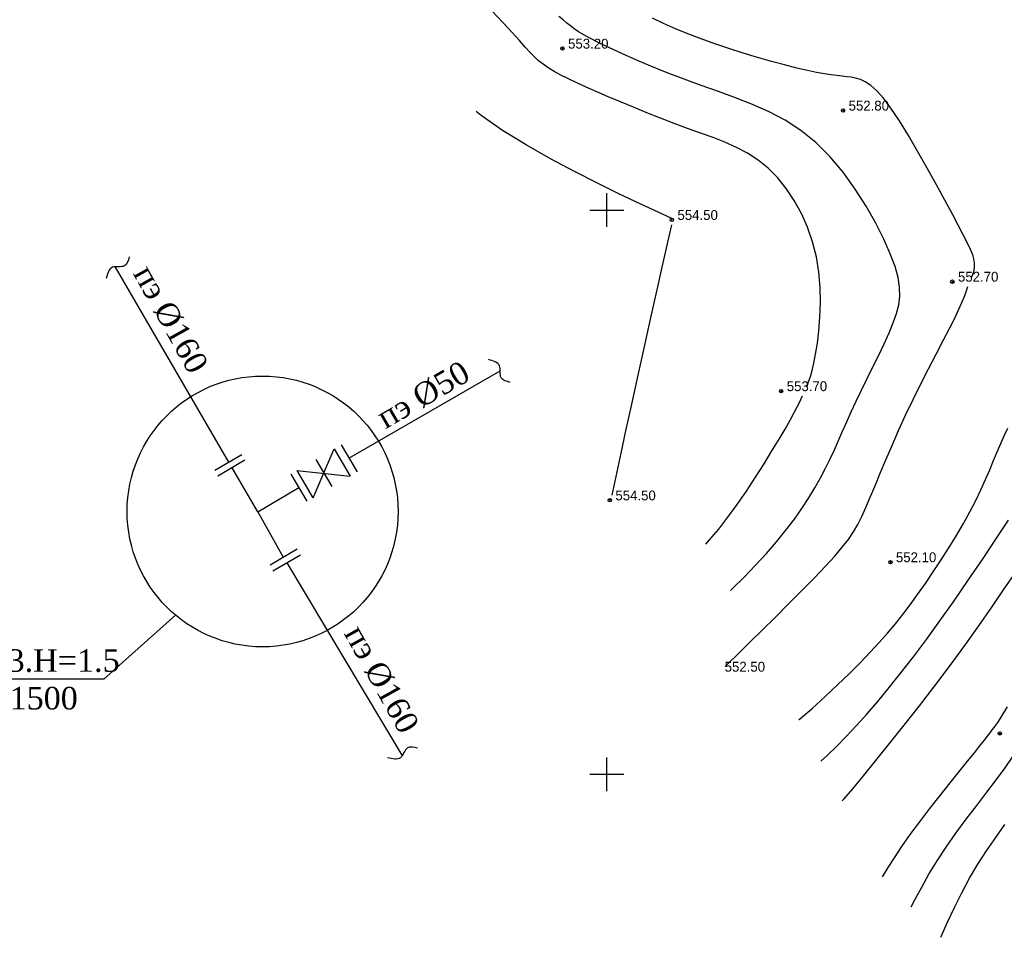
# Model space of a CAD drawing. Extents: x 0 to 361260, y 0 to 4201817.
# Tile 133 of 256: x 359998 to 360085, y 4200536 to 4200617. Entities that reach past the tile are written whole.
import ezdxf

# ---------------------------------------------------------------- set-up
doc = ezdxf.new("R2010")
doc.units = 0
doc.header["$LTSCALE"] = 0.5
doc.header["$MEASUREMENT"] = 0
doc.header["$PDMODE"] = 32
doc.header["$PDSIZE"] = 0.3
doc.linetypes.add('CONTI', pattern=[0])
for name, color, linetype in [('(0)', 7, 'Continuous'), ('(004) Точки рельефа', 7, 'Continuous'), ('GORIZDEFAULT', 32, 'CONTI'), ('PI_TTDEFAULT', 5, 'CONTI'), ('SETKR', 2, 'CONTI'), ('Водопровод 2', 7, 'Continuous'), ('ДЕТАЛИР', 1, 'Continuous'), ('Трасса', 10, 'Continuous')]:
    doc.layers.add(name, color=color, linetype=linetype)
doc.styles.add('D-431', font='txt')
doc.styles.add('LYUDA', font='romans.shx', dxfattribs={"oblique": 15, "height": 3})

# ---------------------------------------------------------------- blocks, each defined once
blk = doc.blocks.new('BL_333')
at = {"color": 0}
for p, q in [((0, -1.5), (0, 1.5)), ((-1.5, 0), (1.5, 0))]:
    blk.add_line(p, q, dxfattribs=at)

msp = doc.modelspace()

# ---------------------------------------------------------------- linework, layer by layer
at = {"layer": '(0)', "ltscale": 2}
for points in [[(360023.982, 4200574.489), (360025.84, 4200578.828)], [(360022.549, 4200576.916), (360027.26, 4200576.424)]]:
    msp.add_lwpolyline(points, dxfattribs=at)
at = {"layer": 'GORIZDEFAULT', "color": 32}
for points in [[(360067.74, 4200584.4, 553.5), (360067.88, 4200584.78, 553.5), (360068.03, 4200585.24, 553.5), (360068.19, 4200585.79, 553.5), (360068.34, 4200586.44, 553.5), (360068.49, 4200587.22, 553.5), (360068.65, 4200588.19, 553.5), (360068.78, 4200589.3, 553.5), (360068.88, 4200590.51, 553.5), (360068.92, 4200591.79, 553.5), (360068.9, 4200593.13, 553.5), (360068.78, 4200594.49, 553.5), (360068.57, 4200595.85, 553.5), (360068.23, 4200597.18, 553.5), (360067.79, 4200598.47, 553.5), (360067.25, 4200599.7, 553.5), (360066.61, 4200600.85, 553.5), (360065.9, 4200601.92, 553.5), (360065.12, 4200602.88, 553.5), (360064.29, 4200603.72, 553.5), (360063.4, 4200604.43, 553.5), (360062.47, 4200605.03, 553.5), (360061.49, 4200605.55, 553.5), (360060.47, 4200606, 553.5), (360059.41, 4200606.42, 553.5), (360058.3, 4200606.82, 553.5), (360057.16, 4200607.23, 553.5), (360055.97, 4200607.67, 553.5), (360054.77, 4200608.13, 553.5), (360053.56, 4200608.61, 553.5), (360052.37, 4200609.1, 553.5), (360051.22, 4200609.58, 553.5), (360050.13, 4200610.04, 553.5), (360049.11, 4200610.48, 553.5), (360048.18, 4200610.89, 553.5), (360047.35, 4200611.27, 553.5), (360046.6, 4200611.63, 553.5), (360045.93, 4200611.96, 553.5), (360045.33, 4200612.28, 553.5), (360044.81, 4200612.6, 553.5), (360044.36, 4200612.91, 553.5), (360043.96, 4200613.22, 553.5), (360043.59, 4200613.57, 553.5), (360043.21, 4200613.96, 553.5), (360042.78, 4200614.44, 553.5), (360042.26, 4200615.02, 553.5), (360041.62, 4200615.73, 553.5), (360040.81, 4200616.6, 553.5), (360039.83, 4200617.64, 553.5)], [(360060.944, 4200566.282, 553), (360061.15, 4200566.48, 553), (360062.16, 4200567.48, 553), (360063.16, 4200568.52, 553), (360064.14, 4200569.57, 553), (360065.04, 4200570.61, 553), (360065.87, 4200571.62, 553), (360066.62, 4200572.61, 553), (360067.29, 4200573.56, 553), (360067.89, 4200574.49, 553), (360068.43, 4200575.39, 553), (360068.92, 4200576.26, 553), (360069.37, 4200577.11, 553), (360069.78, 4200577.94, 553), (360070.16, 4200578.76, 553), (360070.53, 4200579.57, 553), (360070.89, 4200580.39, 553), (360071.27, 4200581.24, 553), (360071.66, 4200582.13, 553), (360072.1, 4200583.06, 553), (360072.57, 4200584.04, 553), (360073.07, 4200585.06, 553), (360073.58, 4200586.1, 553), (360074.09, 4200587.14, 553), (360074.57, 4200588.15, 553), (360075, 4200589.11, 553), (360075.37, 4200590.01, 553), (360075.66, 4200590.83, 553), (360075.86, 4200591.6, 553), (360075.96, 4200592.36, 553), (360075.94, 4200593.16, 553), (360075.8, 4200594.02, 553), (360075.53, 4200594.99, 553), (360075.11, 4200596.12, 553), (360074.54, 4200597.41, 553), (360073.82, 4200598.83, 553), (360072.97, 4200600.34, 553), (360072.01, 4200601.86, 553), (360070.93, 4200603.34, 553), (360069.76, 4200604.74, 553), (360068.51, 4200605.99, 553), (360067.19, 4200607.05, 553), (360065.8, 4200607.95, 553), (360064.37, 4200608.7, 553), (360062.9, 4200609.36, 553), (360061.4, 4200609.94, 553), (360059.88, 4200610.49, 553), (360058.36, 4200611.03, 553), (360056.84, 4200611.59, 553), (360055.35, 4200612.17, 553), (360053.91, 4200612.75, 553), (360052.57, 4200613.32, 553), (360051.33, 4200613.86, 553), (360050.23, 4200614.36, 553), (360049.3, 4200614.81, 553), (360048.55, 4200615.19, 553), (360047.96, 4200615.51, 553), (360047.49, 4200615.8, 553), (360047.11, 4200616.06, 553), (360046.78, 4200616.31, 553), (360046.47, 4200616.57, 553), (360046.14, 4200616.84, 553), (360045.76, 4200617.15, 553)], [(360082.34, 4200594.09, 552.5), (360082.44, 4200594.37, 552.5), (360082.53, 4200594.67, 552.5), (360082.57, 4200594.99, 552.5), (360082.57, 4200595.32, 552.5), (360082.52, 4200595.66, 552.5), (360082.41, 4200596.04, 552.5), (360082.22, 4200596.5, 552.5), (360081.96, 4200597.05, 552.5), (360081.61, 4200597.74, 552.5), (360081.16, 4200598.59, 552.5), (360080.61, 4200599.63, 552.5), (360079.95, 4200600.86, 552.5), (360079.2, 4200602.24, 552.5), (360078.39, 4200603.7, 552.5), (360077.56, 4200605.17, 552.5), (360076.73, 4200606.6, 552.5), (360075.92, 4200607.9, 552.5), (360075.17, 4200609.02, 552.5), (360074.5, 4200609.9, 552.5), (360073.91, 4200610.56, 552.5), (360073.38, 4200611.03, 552.5), (360072.9, 4200611.36, 552.5), (360072.46, 4200611.57, 552.5), (360072.04, 4200611.69, 552.5), (360071.65, 4200611.76, 552.5), (360071.25, 4200611.81, 552.5), (360070.84, 4200611.86, 552.5), (360070.39, 4200611.91, 552.5), (360069.88, 4200611.97, 552.5), (360069.29, 4200612.06, 552.5), (360068.59, 4200612.19, 552.5), (360067.77, 4200612.36, 552.5), (360066.82, 4200612.58, 552.5), (360065.74, 4200612.85, 552.5), (360064.58, 4200613.16, 552.5), (360063.35, 4200613.52, 552.5), (360062.08, 4200613.9, 552.5), (360060.81, 4200614.3, 552.5), (360059.56, 4200614.72, 552.5), (360058.35, 4200615.16, 552.5), (360057.19, 4200615.6, 552.5), (360056.08, 4200616.06, 552.5), (360055.03, 4200616.53, 552.5), (360054.05, 4200617.01, 552.5)], [(360055.76, 4200599.24, 554.5), (360052.56, 4200600.73, 554.5), (360051.01, 4200601.47, 554.5), (360049.18, 4200602.37, 554.5), (360047.14, 4200603.4, 554.5), (360045, 4200604.54, 554.5), (360042.85, 4200605.77, 554.5), (360040.77, 4200607.05, 554.5), (360038.87, 4200608.37, 554.5), (360038.414, 4200608.733, 554.5)], [(360050.47, 4200574.72, 554.5), (360051.26, 4200578.44, 554.5), (360051.7, 4200580.44, 554.5), (360052.22, 4200582.79, 554.5), (360052.79, 4200585.37, 554.5), (360053.37, 4200588.01, 554.5), (360053.94, 4200590.59, 554.5), (360054.47, 4200592.94, 554.5), (360054.91, 4200594.94, 554.5), (360055.76, 4200598.69, 554.5)], [(360060.49, 4200559.54, 552.5), (360061.83, 4200560.89, 552.5), (360062.71, 4200561.75, 552.5), (360063.75, 4200562.77, 552.5), (360064.9, 4200563.9, 552.5), (360066.1, 4200565.09, 552.5), (360067.28, 4200566.28, 552.5), (360068.39, 4200567.41, 552.5), (360069.38, 4200568.44, 552.5), (360070.2, 4200569.33, 552.5), (360070.86, 4200570.11, 552.5), (360071.4, 4200570.81, 552.5), (360071.85, 4200571.47, 552.5), (360072.23, 4200572.13, 552.5), (360072.59, 4200572.84, 552.5), (360072.95, 4200573.63, 552.5), (360073.34, 4200574.54, 552.5), (360073.77, 4200575.56, 552.5), (360074.23, 4200576.68, 552.5), (360074.73, 4200577.87, 552.5), (360075.27, 4200579.14, 552.5), (360075.85, 4200580.46, 552.5), (360076.47, 4200581.82, 552.5), (360077.14, 4200583.21, 552.5), (360077.83, 4200584.59, 552.5), (360078.51, 4200585.94, 552.5), (360079.18, 4200587.23, 552.5), (360079.8, 4200588.43, 552.5), (360080.35, 4200589.51, 552.5), (360080.82, 4200590.43, 552.5), (360081.19, 4200591.2, 552.5), (360081.46, 4200591.8, 552.5), (360081.65, 4200592.28, 552.5), (360081.79, 4200592.65, 552.5), (360081.9, 4200592.95, 552.5), (360081.98, 4200593.21, 552.5)], [(360058.76, 4200570.397, 553.5), (360059.09, 4200570.76, 553.5), (360059.91, 4200571.73, 553.5), (360060.73, 4200572.77, 553.5), (360061.56, 4200573.91, 553.5), (360062.38, 4200575.1, 553.5), (360063.18, 4200576.32, 553.5), (360063.94, 4200577.51, 553.5), (360064.63, 4200578.65, 553.5), (360065.26, 4200579.69, 553.5), (360065.79, 4200580.59, 553.5), (360066.24, 4200581.38, 553.5), (360066.58, 4200582, 553.5), (360066.84, 4200582.5, 553.5), (360067.04, 4200582.89, 553.5), (360067.2, 4200583.22, 553.5), (360067.34, 4200583.52, 553.5)], [(360067.021, 4200554.832, 551.5), (360067.03, 4200554.84, 551.5), (360068.19, 4200555.84, 551.5), (360069.34, 4200556.88, 551.5), (360070.44, 4200557.92, 551.5), (360071.49, 4200558.93, 551.5), (360072.47, 4200559.9, 551.5), (360073.34, 4200560.81, 551.5), (360074.14, 4200561.68, 551.5), (360074.87, 4200562.51, 551.5), (360075.56, 4200563.33, 551.5), (360076.22, 4200564.16, 551.5), (360076.87, 4200565.02, 551.5), (360077.53, 4200565.93, 551.5), (360078.22, 4200566.91, 551.5), (360078.92, 4200567.93, 551.5), (360079.62, 4200568.99, 551.5), (360080.31, 4200570.07, 551.5), (360080.97, 4200571.15, 551.5), (360081.6, 4200572.22, 551.5), (360082.17, 4200573.26, 551.5), (360082.69, 4200574.26, 551.5), (360083.14, 4200575.21, 551.5), (360083.55, 4200576.12, 551.5), (360083.92, 4200576.98, 551.5), (360084.26, 4200577.8, 551.5), (360084.58, 4200578.57, 551.5), (360084.9, 4200579.31, 551.5), (360085.2, 4200580, 551.5), (360085.51, 4200580.66, 551.5)], [(360068.965, 4200551.17, 551), (360069.53, 4200551.67, 551), (360070.39, 4200552.49, 551), (360071.24, 4200553.37, 551), (360072.12, 4200554.31, 551), (360073.04, 4200555.34, 551), (360074, 4200556.46, 551), (360075, 4200557.68, 551), (360076.06, 4200558.99, 551), (360077.16, 4200560.42, 551), (360078.31, 4200561.95, 551), (360079.51, 4200563.61, 551), (360080.76, 4200565.37, 551), (360082.02, 4200567.2, 551), (360083.27, 4200569.04, 551), (360084.47, 4200570.83, 551), (360085.57, 4200572.51, 551)], [(360070.841, 4200547.635, 550.5), (360070.99, 4200547.8, 550.5), (360071.78, 4200548.72, 550.5), (360072.73, 4200549.87, 550.5), (360073.83, 4200551.21, 550.5), (360075.05, 4200552.72, 550.5), (360076.35, 4200554.35, 550.5), (360077.71, 4200556.07, 550.5), (360079.07, 4200557.85, 550.5), (360080.42, 4200559.64, 550.5), (360081.72, 4200561.41, 550.5), (360082.95, 4200563.14, 550.5), (360084.12, 4200564.82, 550.5), (360085.21, 4200566.42, 550.5), (360086.22, 4200567.92, 550.5)], [(360074.41, 4200540.91, 549.5), (360074.93, 4200541.73, 549.5), (360075.48, 4200542.61, 549.5), (360076.12, 4200543.59, 549.5), (360076.88, 4200544.66, 549.5), (360077.72, 4200545.8, 549.5), (360078.61, 4200546.97, 549.5), (360079.52, 4200548.13, 549.5), (360080.41, 4200549.24, 549.5), (360081.23, 4200550.27, 549.5), (360081.96, 4200551.17, 549.5), (360082.56, 4200551.91, 549.5), (360083.04, 4200552.51, 549.5), (360083.43, 4200553, 549.5), (360083.73, 4200553.38, 549.5), (360083.96, 4200553.68, 549.5), (360084.15, 4200553.93, 549.5), (360084.32, 4200554.15, 549.5), (360084.47, 4200554.36, 549.5), (360084.63, 4200554.6, 549.5), (360084.84, 4200554.92, 549.5), (360085.12, 4200555.37, 549.5), (360085.49, 4200555.99, 549.5)], [(360076.962, 4200538.262, 549), (360077.32, 4200538.92, 549), (360077.9, 4200540, 549), (360078.54, 4200541.14, 549), (360079.25, 4200542.32, 549), (360080.05, 4200543.54, 549), (360080.93, 4200544.78, 549), (360081.84, 4200546.02, 549), (360082.77, 4200547.24, 549), (360083.67, 4200548.42, 549), (360084.52, 4200549.54, 549), (360085.29, 4200550.58, 549), (360085.92, 4200551.49, 549), (360086.48, 4200552.35, 549), (360086.99, 4200553.18, 549)], [(360079.575, 4200535.552, 548.5), (360079.61, 4200535.63, 548.5), (360080.18, 4200536.88, 548.5), (360080.79, 4200538.19, 548.5), (360081.44, 4200539.5, 548.5), (360082.13, 4200540.79, 548.5), (360082.87, 4200542.03, 548.5), (360083.64, 4200543.23, 548.5), (360084.45, 4200544.4, 548.5), (360085.27, 4200545.56, 548.5)]]:
    msp.add_polyline3d(points, dxfattribs=at)
at = {"layer": 'PI_TTDEFAULT', "color": 5}
for p in [(360046.07, 4200614.31, 553.2), (360070.93, 4200608.82, 552.8), (360055.76, 4200599.13, 554.5), (360080.61, 4200593.65, 552.7), (360065.44, 4200583.96, 553.7), (360050.27, 4200574.28, 554.5), (360075.12, 4200568.79, 552.1), (360084.81, 4200553.62, 549.4)]:
    msp.add_point(p, dxfattribs=at)
at = {"layer": 'ДЕТАЛИР', "color": 0, "linetype": 'Continuous'}
for p, q in [((360026.464, 4200579.191), (360027.884, 4200576.787)), ((360017.683, 4200578.32), (360015.275, 4200576.908)), ((360025.84, 4200578.828), (360027.26, 4200576.424)), ((360017.941, 4200577.826), (360015.533, 4200576.414)), ((360024.232, 4200577.894), (360025.651, 4200575.49)), ((360022.008, 4200576.598), (360023.427, 4200574.194)), ((360022.541, 4200576.91), (360023.96, 4200574.506)), ((360019.075, 4200573.261), (360022.727, 4200575.397)), ((360019.075, 4200573.26), (360021.341, 4200569.243)), ((360020.168, 4200568.561), (360022.581, 4200569.965)), ((360020.424, 4200568.025), (360022.866, 4200569.445))]:
    msp.add_line(p, q, dxfattribs=at)
at = {"layer": 'ДЕТАЛИР', "color": 0}
for points in [[(360016.53, 4200577.644), (360006.492, 4200594.93)], [(360027.158, 4200578.015), (360040.558, 4200585.759)], [(360019.075, 4200573.261), (360016.809, 4200577.162)], [(360021.645, 4200568.735), (360031.857, 4200551.707)]]:
    msp.add_lwpolyline(points, dxfattribs=at)
at = {"layer": 'ДЕТАЛИР', "color": 0, "linetype": 'Continuous'}
for points in [[(360007.701, 4200595.843), (360007.61, 4200595.509), (360007.408, 4200594.774), (360006.011, 4200595.2), (360005.776, 4200594.368), (360005.656, 4200593.942)], [(360041.443, 4200584.728), (360041.108, 4200584.814), (360040.369, 4200585.003), (360040.771, 4200586.408), (360039.935, 4200586.628), (360039.508, 4200586.741)], [(360033.244, 4200552.318), (360032.908, 4200552.401), (360032.167, 4200552.583), (360031.858, 4200551.156), (360031.017, 4200551.356), (360030.587, 4200551.459)]]:
    msp.add_open_spline(points, degree=3, knots=[0, 0, 0, 0, 1.121479, 2.468967, 3.878066, 3.878066, 3.878066, 3.878066], dxfattribs=at)
at = {"layer": 'Трасса', "color": 6, "linetype": 'ByBlock'}
for p, q in [((360011.803, 4200564.091), (360005.444, 4200558.42)), ((360005.444, 4200558.42), (359992.593, 4200558.42))]:
    msp.add_line(p, q, dxfattribs=at)
at = {"layer": 'Трасса', "color": 0, "linetype": 'ByBlock'}
msp.add_circle((360019.508, 4200573.29), 12, dxfattribs=at)

# ---------------------------------------------------------------- block references
at = {"layer": 'SETKR', "color": 92}
for p in [(360050, 4200600), (360050, 4200550)]:
    msp.add_blockref('BL_333', p, dxfattribs=at)

# ---------------------------------------------------------------- texts
at = {"layer": '(004) Точки рельефа', "style": 'D-431'}
for s, p in [('553.20', (360046.57, 4200614.3)), ('552.80', (360071.42, 4200608.81)), ('554.50', (360056.26, 4200599.12)), ('552.70', (360081.11, 4200593.65)), ('553.70', (360065.94, 4200583.95)), ('554.50', (360050.76, 4200574.27)), ('552.10', (360075.61, 4200568.79)), ('552.50', (360060.44, 4200559.09))]:
    msp.add_text(s, height=0.875, dxfattribs=at).set_placement(p)
at = {"layer": 'Водопровод 2', "color": 0, "ltscale": 0.25, "char_height": 2, "width": 9.99693, "attachment_point": 5, "style": 'LYUDA'}
for s, insert, rotation in [('{\\fTimes New Roman|b0|i0|c204|p18;\\Q0;пэ %%C\\fTimes New Roman|b0|i0|c0|p18;1\\fTimes New Roman|b0|i0|c204|p18;6\\fTimes New Roman|b0|i0|c0|p18;0}', (360011.356, 4200590.321, -39504.545), 299.13704), ('{\\fTimes New Roman|b0|i0|c204|p18;\\Q0;пэ %%C5\\fTimes New Roman|b0|i0|c0|p18;0}', (360033.738, 4200583.616, -39504.545), 30.14329), ('{\\fTimes New Roman|b0|i0|c204|p18;\\Q0;пэ %%C\\fTimes New Roman|b0|i0|c0|p18;1\\fTimes New Roman|b0|i0|c204|p18;6\\fTimes New Roman|b0|i0|c0|p18;0}', (360030.036, 4200558.425, -39504.545), 299.13704)]:
    msp.add_mtext(s, dxfattribs=dict(at, insert=insert, rotation=rotation))
at = {"layer": 'Водопровод 2', "color": 6, "ltscale": 0.25, "insert": (359999.028, 4200558.37, -39504.545), "char_height": 2, "width": 15.24512, "attachment_point": 5, "style": 'LYUDA'}
msp.add_mtext('{\\fTimes New Roman|b0|i0|c204|p18;\\Q0;BK13.H=1.5\\P%%C1500 }', dxfattribs=at)

doc.saveas('drawing.dxf')
